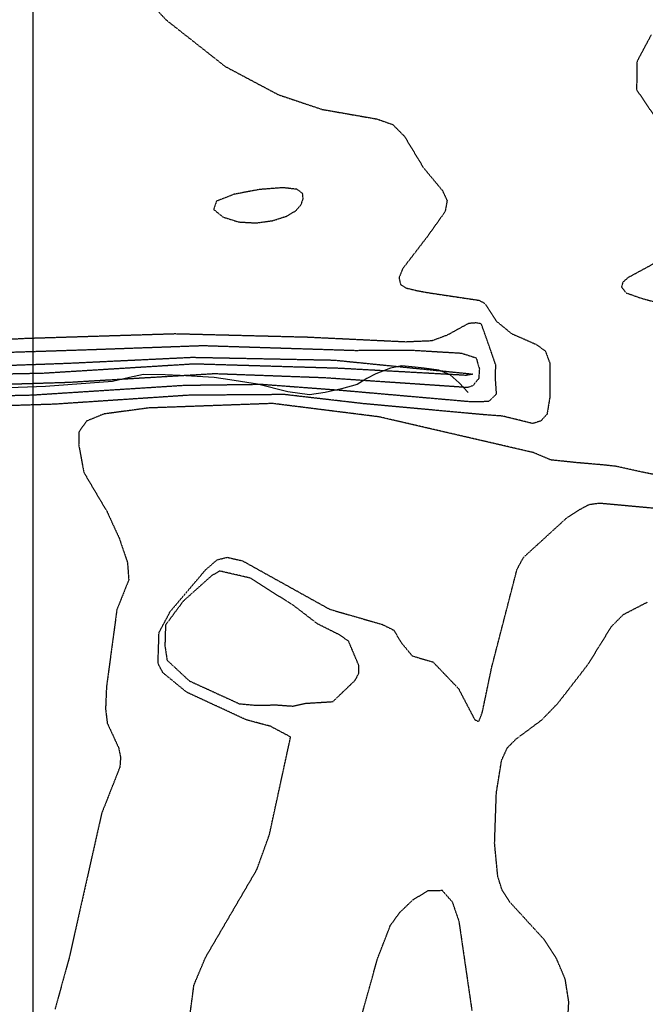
# Model space of a CAD drawing. Header units: feet. Extents: x -2779 to 2255280, y -1593 to 614924.
# Tile 19 of 125: x 2243168 to 2243437, y 595503 to 595928. Entities that reach past the tile are written whole.
import ezdxf
from ezdxf import colors
from ezdxf.entities.mleader import LeaderData, LeaderLine
from ezdxf.math import Vec2, Vec3

# ---------------------------------------------------------------- set-up
doc = ezdxf.new("R2010")
doc.units = ezdxf.units.FT
doc.header["$MEASUREMENT"] = 0
doc.linetypes.add('OhDOT_USTN3', pattern=[0.22, 0.165, -0.055])
for name, color, linetype in [('0_aerial', 7, 'Continuous'), ('DT_X_Contour_Minor', 136, 'OhDOT_USTN3'), ('SH_TEXT_DR_Junction_Labels_South System', 7, 'Continuous'), ('Waterways', 7, 'Continuous')]:
    doc.layers.add(name, color=color, linetype=linetype)
doc.styles.add('Slanted-Normal', font='font31.shx', dxfattribs={"height": 0.14})
picture_1 = doc.add_image_def('image1.sid', size_in_pixel=(17786, 6468))

# ---------------------------------------------------------------- blocks, each defined once
blk = doc.blocks.new('_Dot')
at = {"color": 0, "linetype": 'ByBlock', "lineweight": -2}
blk.add_line((-0.5, 0), (-1, 0), dxfattribs=at)
at = {"color": 0, "linetype": 'ByBlock', "const_width": 0.5}
blk.add_lwpolyline([(-0.25, 0, 1), (0.25, 0, 1)], format="xyb", close=True, dxfattribs=at)

msp = doc.modelspace()

# ---------------------------------------------------------------- linework, layer by layer
at = {"layer": 'DT_X_Contour_Minor'}
for points in [[(2243203.86, 595956.28), (2243230.78, 595927.59), (2243256.27, 595907.51), (2243279.14, 595895.37), (2243298.02, 595889.02), (2243321.72, 595884.87), (2243328.54, 595882.46), (2243333.56, 595877.39), (2243341.69, 595863.95), (2243349.95, 595854), (2243351.94, 595849.7), (2243351.1, 595845), (2243343.09, 595833.77), (2243332.79, 595820.36), (2243331.22, 595816.46), (2243331.88, 595813.52), (2243334.38, 595812.02), (2243338.42, 595811.03), (2243343.74, 595810.03), (2243365.69, 595806.76), (2243367.96, 595805.54), (2243369.13, 595804.1), (2243373.32, 595797.64), (2243379.7, 595792.41), (2243390.39, 595787.72), (2243394.29, 595784.89), (2243396.18, 595779.75), (2243396.26, 595775.78), (2243396.18, 595764.61), (2243395.03, 595757.68), (2243392.4, 595754.76), (2243388.9, 595753.62), (2243375.89, 595756.82), (2243366.86, 595757.5), (2243315.79, 595762.19), (2243281.83, 595766.11), (2243240.58, 595765.81), (2243182.67, 595761.95), (2243118.74, 595759.9)], [(2243439.97, 595921.2), (2243433.83, 595909.69), (2243433.64, 595897.51), (2243441.71, 595885.58)], [(2243281.12, 595855.26), (2243271.01, 595854.48), (2243260.07, 595852.42), (2243252.48, 595849.42), (2243251.29, 595845.91), (2243255.27, 595842.65), (2243262.08, 595840.5), (2243269.63, 595840.07), (2243276.79, 595841.08), (2243282.68, 595842.98), (2243286.65, 595845.3), (2243288.9, 595847.82), (2243289.86, 595850.39), (2243289.64, 595852.79), (2243287.18, 595854.58), (2243281.12, 595855.26)], [(2243453.27, 595829.16), (2243430.03, 595816.52), (2243427.76, 595814.57), (2243427.15, 595812.47), (2243429.09, 595809.97), (2243435.74, 595807.59), (2243456.84, 595802.03)], [(2243113.43, 595764.61), (2243173.08, 595765.95), (2243238.78, 595770.15), (2243272.04, 595770.57), (2243306.64, 595767.97), (2243361.8, 595763.13), (2243369.97, 595763.22), (2243373.26, 595766.39), (2243372.82, 595772.73), (2243372.91, 595778.9), (2243370.43, 595786.1), (2243366.69, 595796.61), (2243364.52, 595797.01), (2243361.15, 595796.73), (2243352.06, 595791.74), (2243345.41, 595789.25), (2243334.04, 595788.76), (2243291.71, 595790.78), (2243234.63, 595792.23), (2243169.82, 595790.22), (2243130.53, 595788.07)], [(2243132.96, 595783.4), (2243196.06, 595785.44), (2243246.68, 595787.25), (2243312.12, 595785.17), (2243336.59, 595785.26), (2243358.1, 595783.98), (2243364.47, 595781.93), (2243364.97, 595780.27), (2243365.86, 595777.16), (2243365.58, 595773.01), (2243363.03, 595769.9), (2243360.76, 595769.13)], [(2243123.18, 595777.32), (2243188.78, 595779.65), (2243241.99, 595782.19), (2243303.21, 595780.98), (2243360.41, 595775.23), (2243363.03, 595774.89), (2243360.16, 595774.37), (2243305.61, 595777.4), (2243242.87, 595779.27), (2243177.49, 595775.23), (2243115.24, 595774)], [(2243360.76, 595769.13), (2243299.31, 595773.29), (2243251.66, 595775.04), (2243188.38, 595771.28), (2243123.4, 595769.27)], [(2243455.48, 595728.71), (2243435.88, 595732.74), (2243425.12, 595735.13), (2243419.69, 595735.75), (2243407.84, 595736.76), (2243396.67, 595737.93), (2243389.19, 595741.1), (2243322.59, 595756.5), (2243276.68, 595762.26), (2243223.19, 595760.33), (2243203.94, 595757.73), (2243196.39, 595754.64), (2243193.18, 595749.93), (2243193.08, 595744.54), (2243195.31, 595732.56), (2243205.3, 595715.67), (2243210.54, 595704.29), (2243214.12, 595693.75), (2243214.68, 595686.23), (2243209.55, 595673.41), (2243205.07, 595640.11), (2243204.67, 595630.67), (2243205.41, 595624.51), (2243210.28, 595613.97), (2243211.14, 595609.84), (2243210.86, 595605.61), (2243202.99, 595585.62), (2243189.03, 595523.55), (2243182.87, 595501.2)], [(2243239.75, 595488.63), (2243242.79, 595511.63), (2243247.79, 595523.56), (2243269.91, 595561.4), (2243275.31, 595576.38), (2243284.47, 595618.55), (2243275.75, 595623.15), (2243265.43, 595625.9), (2243239.7, 595637.81), (2243229.42, 595646.21), (2243227.3, 595650.26), (2243227.74, 595663.58), (2243232.58, 595672.64), (2243247.8, 595690.58), (2243252.76, 595694.89), (2243257.11, 595695.98), (2243263.74, 595694.46), (2243301.35, 595673.57), (2243324.06, 595667.03), (2243329.01, 595664.56), (2243331.94, 595659.5), (2243336.92, 595653.47), (2243345.86, 595650.87), (2243356.83, 595639.43), (2243363.89, 595625.96), (2243365.59, 595625.2), (2243367.13, 595629.17), (2243371.19, 595648.59), (2243382.09, 595690.77), (2243384.86, 595695.92), (2243403.84, 595713.25), (2243408.9, 595716.47), (2243413.22, 595718.76), (2243417.7, 595719.37), (2243459.37, 595715.55)], [(2243290.83, 595633.05), (2243302.7, 595633.79), (2243312.28, 595642.97), (2243313.89, 595646.04), (2243313.88, 595649.33), (2243309.45, 595659.88), (2243305.26, 595662.69), (2243296.09, 595667.29), (2243286.18, 595674.88), (2243267.2, 595687), (2243253.87, 595690.07), (2243250.33, 595687.97), (2243238.19, 595677.1), (2243230.53, 595666.79), (2243230.26, 595657.91), (2243231.2, 595651.64), (2243240.8, 595642.72), (2243262.35, 595632.87), (2243269.59, 595632.2), (2243278.13, 595632.38), (2243285.43, 595631.85), (2243290.83, 595633.05)], [(2243403.77, 595493.16), (2243404.43, 595504.3), (2243402.88, 595514.2), (2243399, 595523.3), (2243393.66, 595531.38), (2243378.78, 595547.63), (2243375.71, 595552.44), (2243373.8, 595558.42), (2243372.43, 595572.66), (2243373.19, 595594.5), (2243375.43, 595608.42), (2243377.86, 595613.81), (2243381.6, 595617.61), (2243392.74, 595625.89), (2243399.74, 595633.1), (2243412.85, 595650.03), (2243422.79, 595666.13), (2243427.97, 595671.34), (2243438.36, 595676.71)], [(2243310.92, 595483.44), (2243321.89, 595522.82), (2243327.46, 595537.25), (2243331.49, 595542.87), (2243337.26, 595548.43), (2243343.81, 595552.34), (2243349.79, 595552.47), (2243354.16, 595547.47), (2243357.02, 595539.13), (2243362.64, 595500.53)]]:
    msp.add_lwpolyline(points, dxfattribs=at)
at = {"layer": 'Waterways'}
msp.add_lwpolyline([(2243361.08, 595767), (2243357.18, 595771.17), (2243353.27, 595774.55), (2243348.32, 595776.64), (2243342.07, 595777.42), (2243338.17, 595777.94), (2243332.44, 595778.46), (2243327.49, 595777.42), (2243321.24, 595775.07), (2243317.33, 595772.99), (2243313.17, 595770.39), (2243306.4, 595768.56), (2243299.36, 595767), (2243292.59, 595765.96), (2243283.22, 595767.26), (2243270.2, 595770.65), (2243258.22, 595772.47), (2243251.45, 595773.51), (2243236.86, 595774.29), (2243230.35, 595774.55), (2243220.98, 595774.81), (2243214.99, 595773.51), (2243207.7, 595771.69), (2243178.79, 595769.61), (2243159.26, 595768.82)], dxfattribs=at)

# ---------------------------------------------------------------- pictures from other files: only their frames are drawn
at = {"layer": '0_aerial'}
image = msp.add_image(picture_1, insert=(2243173.45, 594670.71), size_in_units=(8711.37, 3167.95), dxfattribs=dict(at, fade=50))
image.dxf.flags = 7

# ---------------------------------------------------------------- next in the draw order: leaders
at = {"layer": 'SH_TEXT_DR_Junction_Labels_South System'}
ml = msp.add_multileader_mtext('Standard', dxfattribs=at)
ml.set_content('202\\PA=0.52 Ac\\PC=0.45\\PTc=21 MIN.', color=256, style='Slanted-Normal')
ml.set_leader_properties()
ml.set_arrow_properties(name='DOT')
ml.build(insert=Vec2(0, 0))
ml.multileader.update_dxf_attribs({"has_text_frame": 1, "dogleg_length": 0.12, "arrow_head_size": 10, "scale": 50})
ctx = ml.context
ctx.base_point, ctx.scale, ctx.char_height, ctx.arrow_head_size, ctx.landing_gap_size, ctx.plane_origin = Vec3(2254590.39, 595910.63, -1057.09), 50, 6, 10, 2.5, Vec3(2254805.6, 595896.81, -1057.09)
ctx.text_align_type = 2
notes = []
notes.append((ctx, [(0, (0, 0, 0), (0, 0), (1, 0), 1, [])]))
ctx.mtext.insert, ctx.mtext.alignment, ctx.mtext.flow_direction = Vec3(2254637.94, 595913.63, -1057.09), 3, 5
ctx.mtext.has_bg_fill, ctx.mtext.bg_color, ctx.mtext.bg_scale_factor, ctx.mtext.bg_transparency, ctx.mtext.use_window_bg_color = 1, -1027028792, 1.5, 0, 1
for ctx, leaders in notes:
    for number, flags, end, landing, length, lines in leaders:
        leader = LeaderData()
        leader.index, (leader.has_last_leader_line, leader.has_dogleg_vector, leader.attachment_direction) = number, flags
        leader.last_leader_point, leader.dogleg_vector, leader.dogleg_length = Vec3(end), Vec3(landing), length
        for number, points, colour, breaks in lines:
            line = LeaderLine()
            line.index, line.vertices, line.color, line.breaks = number, Vec3.list(points), colors.encode_raw_color(colour), breaks
            leader.lines.append(line)
        ctx.leaders.append(leader)

# ---------------------------------------------------------------- next in the draw order: leaders
ml = msp.add_multileader_mtext('Standard', dxfattribs=at)
ml.set_content('202\\PA=0.52 Ac\\PC=0.45\\PTc=21 MIN.', color=256, style='Slanted-Normal')
ml.set_leader_properties()
ml.set_arrow_properties(name='DOT')
ml.build(insert=Vec2(0, 0))
ml.multileader.update_dxf_attribs({"has_text_frame": 1, "dogleg_length": 0.12, "arrow_head_size": 10, "scale": 50})
ctx = ml.context
ctx.base_point, ctx.scale, ctx.char_height, ctx.arrow_head_size, ctx.landing_gap_size, ctx.plane_origin = Vec3(2245967.05, 595908.09), 50, 6, 10, 2.5, Vec3(2246182.25, 595894.28)
ctx.text_align_type = 2
notes = []
notes.append((ctx, [(0, (0, 0, 0), (0, 0), (1, 0), 1, [])]))
ctx.mtext.insert, ctx.mtext.alignment, ctx.mtext.flow_direction = Vec3(2246014.59, 595911.09), 3, 5
ctx.mtext.has_bg_fill, ctx.mtext.bg_color, ctx.mtext.bg_scale_factor, ctx.mtext.bg_transparency, ctx.mtext.use_window_bg_color = 1, -1027028792, 1.5, 0, 1
for ctx, leaders in notes:
    for number, flags, end, landing, length, lines in leaders:
        leader = LeaderData()
        leader.index, (leader.has_last_leader_line, leader.has_dogleg_vector, leader.attachment_direction) = number, flags
        leader.last_leader_point, leader.dogleg_vector, leader.dogleg_length = Vec3(end), Vec3(landing), length
        for number, points, colour, breaks in lines:
            line = LeaderLine()
            line.index, line.vertices, line.color, line.breaks = number, Vec3.list(points), colors.encode_raw_color(colour), breaks
            leader.lines.append(line)
        ctx.leaders.append(leader)

doc.saveas('drawing.dxf')
